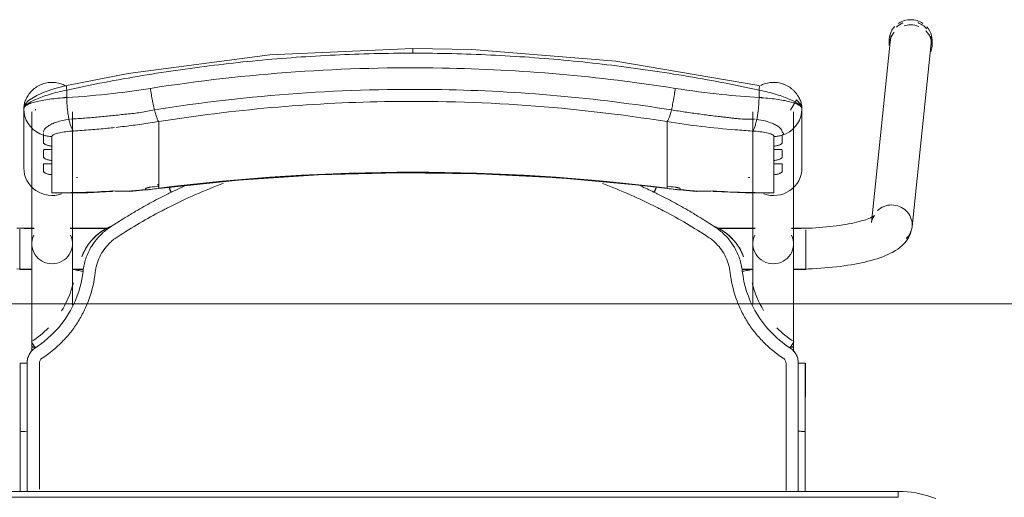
# Model space of a CAD drawing. Header units: metres. Extents: x 3 to 42.2, y -72.9 to -48.7.
# Tile 165 of 189: x 38.75 to 39.251, y -53.58 to -53.337. Entities that reach past the tile are written whole.
import ezdxf

# ---------------------------------------------------------------- set-up
doc = ezdxf.new("R2010")
doc.units = ezdxf.units.M
doc.layers.add('G-ANNO-SYMB', color=7, linetype='Continuous', lineweight=9)
doc.layers.add('I-FURN', color=7, linetype='Continuous', lineweight=18)

# ---------------------------------------------------------------- blocks, each defined once
blk = doc.blocks.new('ConjuntoParaAlunoTamanho6 - CJA06_ConjuntoParaAlunoTamanho6-V9-1PAV')
at = {"layer": 'I-FURN', "color": 253, "true_color": 0xaaaaaa}
for p, q in [((0.24321, 0.29526), (0.23354, 0.20182)), ((0.24254, 0.29456), (0.24254, 0.29197)), ((0.25413, 0.19969), (0.2638, 0.29312)), ((0.2643, 0.29197), (0.2643, 0.29456)), ((-0.1979, 0.25969), (-0.1979, 0.22964)), ((-0.19734, 0.2558), (-0.19665, 0.25395)), ((-0.19385, 0.25812), (-0.19385, 0.19097)), ((-0.19207, 0.25896), (-0.19202, 0.25906)), ((-0.19202, 0.25906), (-0.19192, 0.25949)), ((-0.17315, 0.19097), (-0.17315, 0.25812)), ((0.17315, 0.25812), (0.17315, 0.19097)), ((0.19385, 0.19097), (0.19385, 0.25812)), ((0.19685, 0.25395), (0.19754, 0.2558)), ((0.1981, 0.22964), (0.1981, 0.25969)), ((-0.19665, 0.25395), (-0.1957, 0.25221)), ((-0.1957, 0.25221), (-0.19451, 0.25062)), ((-0.17493, 0.25435), (-0.17437, 0.25441)), ((-0.12923, 0.2438), (-0.12923, 0.25317)), ((0.12943, 0.2438), (0.12943, 0.25317)), ((0.17457, 0.25441), (0.17513, 0.25435)), ((0.19471, 0.25062), (0.1959, 0.25221)), ((0.1959, 0.25221), (0.19685, 0.25395)), ((-0.18366, 0.24073), (-0.18366, 0.23904)), ((-0.12923, 0.24214), (-0.12923, 0.2438)), ((-0.12923, 0.24214), (-0.12923, 0.23653)), ((0.12943, 0.24214), (0.12943, 0.2438)), ((0.12943, 0.24214), (0.12943, 0.23653)), ((0.18386, 0.23904), (0.18386, 0.24073)), ((-0.12923, 0.23653), (-0.12923, 0.23486)), ((0.12943, 0.23653), (0.12943, 0.23486)), ((-0.18366, 0.23345), (-0.18366, 0.23176)), ((-0.12923, 0.23486), (-0.12923, 0.22925)), ((0.12943, 0.23486), (0.12943, 0.22925)), ((0.18386, 0.23176), (0.18386, 0.23345)), ((-0.18366, 0.22617), (-0.18366, 0.21701)), ((-0.12923, 0.22925), (-0.12923, 0.22759)), ((-0.12923, 0.22759), (-0.12923, 0.22197)), ((0.12943, 0.22759), (0.12943, 0.22925)), ((0.12943, 0.22759), (0.12943, 0.22197)), ((0.18386, 0.21701), (0.18386, 0.22617)), ((-0.17103, 0.22478), (-0.17056, 0.22479)), ((-0.12923, 0.22197), (-0.12923, 0.22031)), ((0.12943, 0.22031), (0.12943, 0.22197)), ((-0.18366, 0.21701), (-0.1818, 0.21679)), ((-0.14414, 0.21757), (-0.12926, 0.21915)), ((-0.11598, 0.22048), (-0.1227, 0.21732)), ((0.12946, 0.21915), (0.14434, 0.21757)), ((0.17944, 0.21689), (0.18173, 0.21678)), ((-0.19271, 0.19894), (-0.2, 0.19894)), ((-0.2, 0.19844), (-0.2, 0.19411)), ((-0.19271, 0.19879), (-0.19385, 0.19879)), ((-0.19385, 0.19879), (-0.19385, 0.19845)), ((-0.19385, 0.19845), (-0.19385, 0.19764)), ((-0.15474, 0.19894), (-0.17429, 0.19894)), ((-0.15494, 0.19879), (-0.17429, 0.19879)), ((0.17429, 0.19894), (0.15474, 0.19894)), ((0.17429, 0.19879), (0.15494, 0.19879)), ((0.2, 0.19894), (0.19271, 0.19894)), ((0.19385, 0.19879), (0.19271, 0.19879)), ((0.19385, 0.19845), (0.19385, 0.19879)), ((0.19385, 0.19764), (0.19385, 0.19845)), ((0.2, 0.1938), (0.2, 0.19814)), ((-0.2, 0.19393), (-0.2, 0.18575)), ((-0.19385, 0.19367), (-0.19385, 0.1916)), ((0.19385, 0.1916), (0.19385, 0.19367)), ((0.2, 0.18573), (0.2, 0.19364)), ((-0.2, 0.18573), (-0.2, 0.17922)), ((-0.19385, 0.18688), (-0.19385, 0.18582)), ((-0.19385, 0.18371), (-0.19385, 0.18582)), ((0.19385, 0.18582), (0.19385, 0.18688)), ((0.19385, 0.18371), (0.19385, 0.18582)), ((0.2, 0.17794), (0.2, 0.1856)), ((-0.2, 0.17916), (-0.2, 0.17794)), ((-0.2, 0.17794), (-0.19377, 0.17794)), ((-0.19385, 0.17809), (-0.19385, 0.17951)), ((-0.17323, 0.17794), (-0.1676, 0.17794)), ((-0.17268, 0.17809), (-0.16757, 0.17809)), ((0.16757, 0.17809), (0.17268, 0.17809)), ((0.1676, 0.17794), (0.17323, 0.17794)), ((0.19377, 0.17794), (0.2, 0.17794)), ((0.19385, 0.17809), (0.19385, 0.17951)), ((-0.19385, 0.13857), (-0.19385, 0.13643)), ((0.19385, 0.13604), (0.19385, 0.13857)), ((-0.19983, 0.13021), (-0.19982, 0.0953)), ((0.19983, 0.13021), (0.19982, 0.0953)), ((-0.19982, 0.06488), (-0.19982, 0.0953)), ((-0.19982, 0.0953), (-0.19982, 0.09529)), ((-0.19623, 0.09556), (-0.19738, 0.09554)), ((0.19982, 0.06497), (0.19982, 0.0953)), ((0.247, 0.06497), (-0.247, 0.06497)), ((0.247, 0.06497), (-0.247, 0.06497)), ((0.247, 0.06497), (0.247, 0.06197))]:
    blk.add_line(p, q, dxfattribs=at)
at = {"layer": 'I-FURN', "color": 253, "true_color": 0xaaaaaa, "flags": 128}
for points in [[(0.0001, 0.2904), (-0.07267, 0.28721), (-0.14486, 0.2777), (-0.17603, 0.27161)], [(0.17623, 0.27161), (0.10331, 0.28398), (0.03018, 0.28985), (0.0001, 0.2904)], [(-0.17603, 0.27161), (-0.18218, 0.26997), (-0.18761, 0.26812), (-0.19131, 0.26652), (-0.19557, 0.2639), (-0.19708, 0.26226), (-0.19765, 0.26113), (-0.1979, 0.25971)], [(-0.17607, 0.26928), (-0.17607, 0.26831), (-0.17607, 0.26734), (-0.17607, 0.26637), (-0.17607, 0.2654)], [(0.17627, 0.2654), (0.17627, 0.26637), (0.17627, 0.26734), (0.17627, 0.26831), (0.17627, 0.26928)], [(0.1981, 0.25971), (0.19792, 0.26092), (0.19739, 0.26208), (0.1954, 0.2642), (0.19227, 0.25896)], [(-0.1979, 0.24468), (-0.1979, 0.2522), (-0.1979, 0.25971)], [(-0.1979, 0.25969), (-0.19776, 0.25773), (-0.19734, 0.2558)], [(-0.1979, 0.25969), (-0.1979, 0.25218), (-0.1979, 0.24467), (-0.1979, 0.23715), (-0.1979, 0.22964)], [(0.19754, 0.2558), (0.19796, 0.25773), (0.1981, 0.25969)], [(0.1981, 0.25971), (0.1981, 0.2522), (0.1981, 0.24468)], [(0.1981, 0.22964), (0.1981, 0.23715), (0.1981, 0.24467), (0.1981, 0.25218), (0.1981, 0.25969)], [(-0.19451, 0.25062), (-0.19311, 0.2492), (-0.19152, 0.24799)], [(0.19172, 0.24799), (0.19331, 0.2492), (0.19471, 0.25062)], [(-0.19152, 0.24799), (-0.18977, 0.24701), (-0.1879, 0.24628)], [(-0.1879, 0.24243), (-0.1879, 0.24339), (-0.1879, 0.24435), (-0.1879, 0.24532), (-0.1879, 0.24628)], [(-0.18366, 0.24561), (-0.18366, 0.24439), (-0.18366, 0.24317), (-0.18366, 0.24195), (-0.18366, 0.24073)], [(0.18386, 0.24073), (0.18386, 0.24195), (0.18386, 0.24317), (0.18386, 0.24439), (0.18386, 0.24561)], [(0.1881, 0.24628), (0.18997, 0.24701), (0.19172, 0.24799)], [(0.1881, 0.24628), (0.1881, 0.24532), (0.1881, 0.24435), (0.1881, 0.24339), (0.1881, 0.24243)], [(-0.1879, 0.23515), (-0.1879, 0.23603), (-0.1879, 0.23692), (-0.1879, 0.2378), (-0.1879, 0.23868)], [(-0.18366, 0.23904), (-0.18366, 0.23764), (-0.18366, 0.23624), (-0.18366, 0.23485), (-0.18366, 0.23345)], [(0.18386, 0.23345), (0.18386, 0.23485), (0.18386, 0.23624), (0.18386, 0.23764), (0.18386, 0.23904)], [(0.1881, 0.23868), (0.1881, 0.2378), (0.1881, 0.23692), (0.1881, 0.23603), (0.1881, 0.23515)], [(-0.1879, 0.22787), (-0.1879, 0.22876), (-0.1879, 0.22964), (-0.1879, 0.23052), (-0.1879, 0.23141)], [(-0.18366, 0.23176), (-0.18366, 0.23036), (-0.18366, 0.22897), (-0.18366, 0.22757), (-0.18366, 0.22617)], [(0.18386, 0.22617), (0.18386, 0.22757), (0.18386, 0.22897), (0.18386, 0.23036), (0.18386, 0.23176)], [(0.1881, 0.23141), (0.1881, 0.23052), (0.1881, 0.22964), (0.1881, 0.22876), (0.1881, 0.22787)], [(-0.12926, 0.21915), (-0.08865, 0.22342), (-0.0479, 0.2261), (-0.00707, 0.22717), (0.03376, 0.22666), (0.07455, 0.22454), (0.11521, 0.22083), (0.12946, 0.21915)], [(-0.18111, 0.21677), (-0.16533, 0.21701), (-0.15331, 0.21761)], [(-0.1359, 0.2187), (-0.1359, 0.21878), (-0.1359, 0.21886), (-0.1359, 0.21893), (-0.1359, 0.21901)], [(-0.12923, 0.22031), (-0.12923, 0.22007), (-0.12923, 0.21984), (-0.12923, 0.21961), (-0.12923, 0.21937)], [(0.12943, 0.21937), (0.12943, 0.21961), (0.12943, 0.21984), (0.12943, 0.22007), (0.12943, 0.22031)], [(0.1361, 0.21901), (0.1361, 0.21893), (0.1361, 0.21886), (0.1361, 0.21878), (0.1361, 0.2187)], [(0.15351, 0.21761), (0.16928, 0.2169), (0.18131, 0.21677)], [(0.18173, 0.21678), (0.18279, 0.21686), (0.18386, 0.21701)], [(-0.20148, 0.19894), (-0.19961, 0.19888), (-0.19772, 0.19883), (-0.19583, 0.1988), (-0.19394, 0.19879), (-0.19385, 0.19879)], [(0.23507, 0.20536), (0.23501, 0.20531), (0.23482, 0.20518), (0.23451, 0.20499), (0.23408, 0.20476), (0.23355, 0.20449), (0.23291, 0.2042), (0.23217, 0.20389), (0.23133, 0.20358), (0.23041, 0.20326), (0.22941, 0.20294), (0.22832, 0.20262), (0.22717, 0.2023), (0.22594, 0.20199), (0.22464, 0.20169), (0.22328, 0.2014), (0.22186, 0.20112), (0.22039, 0.20086), (0.21886, 0.2006), (0.21729, 0.20036), (0.21567, 0.20014), (0.214, 0.19993), (0.2123, 0.19973), (0.21057, 0.19956), (0.2088, 0.1994), (0.207, 0.19926), (0.20518, 0.19913), (0.20334, 0.19903), (0.20148, 0.19894), (0.19961, 0.19888), (0.19772, 0.19883), (0.19583, 0.1988), (0.19394, 0.19879), (0.19385, 0.19879)], [(0.23354, 0.20182), (0.23373, 0.20287), (0.23403, 0.20376), (0.23437, 0.20445), (0.23469, 0.20492), (0.23492, 0.20521), (0.23505, 0.20534), (0.23507, 0.20536)], [(-0.20144, 0.17823), (-0.19935, 0.17816), (-0.19725, 0.17811), (-0.19515, 0.17809), (-0.19385, 0.17809)], [(0.25413, 0.19969), (0.25375, 0.19762), (0.25311, 0.19572), (0.25226, 0.19403), (0.25129, 0.19256), (0.25023, 0.19128), (0.24913, 0.19017), (0.24799, 0.18919), (0.24683, 0.18832), (0.24563, 0.18753), (0.24441, 0.18681), (0.24316, 0.18615), (0.24188, 0.18553), (0.24055, 0.18496), (0.23919, 0.18441), (0.23778, 0.1839), (0.23633, 0.18341), (0.23483, 0.18295), (0.2333, 0.18251), (0.23171, 0.1821), (0.23008, 0.1817), (0.22841, 0.18133), (0.2267, 0.18098), (0.22495, 0.18064), (0.22315, 0.18033), (0.22132, 0.18004), (0.21946, 0.17976), (0.21756, 0.17951), (0.21562, 0.17928), (0.21366, 0.17906), (0.21168, 0.17887), (0.20967, 0.1787), (0.20763, 0.17855), (0.20558, 0.17842), (0.20352, 0.17831), (0.20144, 0.17823), (0.19935, 0.17816), (0.19725, 0.17811), (0.19515, 0.17809), (0.19385, 0.17809)], [(-0.19385, 0.13857), (-0.19385, 0.14057), (-0.19385, 0.14257), (-0.19385, 0.14457), (-0.19385, 0.14656), (-0.19385, 0.14855), (-0.19385, 0.15053), (-0.19385, 0.15249), (-0.19385, 0.15444), (-0.19385, 0.15637), (-0.19385, 0.15827), (-0.19385, 0.16015), (-0.19385, 0.162), (-0.19385, 0.16382), (-0.19385, 0.1656), (-0.19385, 0.16735), (-0.19385, 0.16905), (-0.19385, 0.17071), (-0.19385, 0.17233), (-0.19385, 0.1739), (-0.19385, 0.17541), (-0.19385, 0.17687), (-0.19385, 0.17828), (-0.19385, 0.17963), (-0.19385, 0.18092), (-0.19385, 0.18215), (-0.19385, 0.18331), (-0.19385, 0.18441), (-0.19385, 0.18544), (-0.19385, 0.1864), (-0.19385, 0.18729), (-0.19385, 0.1881), (-0.19385, 0.18885), (-0.19385, 0.18951), (-0.19385, 0.19011), (-0.19385, 0.19062), (-0.19385, 0.19097)], [(-0.17315, 0.19097), (-0.17315, 0.19051), (-0.17315, 0.18998), (-0.17315, 0.18937), (-0.17315, 0.18869), (-0.17315, 0.18793), (-0.17315, 0.1871), (-0.17315, 0.18619), (-0.17315, 0.18522), (-0.17315, 0.18417), (-0.17315, 0.18306), (-0.17315, 0.18188), (-0.17315, 0.18064), (-0.17315, 0.17934), (-0.17315, 0.17798), (-0.17315, 0.17656), (-0.17315, 0.17508), (-0.17315, 0.17355), (-0.17315, 0.17198), (-0.17315, 0.17035), (-0.17315, 0.16868), (-0.17315, 0.16696), (-0.17315, 0.16521), (-0.17315, 0.16342), (-0.17315, 0.16159), (-0.17315, 0.15974)], [(0.17315, 0.16015), (0.17315, 0.162), (0.17315, 0.16382), (0.17315, 0.1656), (0.17315, 0.16735), (0.17315, 0.16905), (0.17315, 0.17071), (0.17315, 0.17233), (0.17315, 0.1739), (0.17315, 0.17541), (0.17315, 0.17687), (0.17315, 0.17828), (0.17315, 0.17963), (0.17315, 0.18092), (0.17315, 0.18215), (0.17315, 0.18331), (0.17315, 0.18441), (0.17315, 0.18544), (0.17315, 0.1864), (0.17315, 0.18729), (0.17315, 0.1881), (0.17315, 0.18885), (0.17315, 0.18951), (0.17315, 0.19011), (0.17315, 0.19062), (0.17315, 0.19097)], [(0.19385, 0.19097), (0.19385, 0.19051), (0.19385, 0.18998), (0.19385, 0.18937), (0.19385, 0.18869), (0.19385, 0.18793), (0.19385, 0.1871), (0.19385, 0.18619), (0.19385, 0.18522), (0.19385, 0.18417), (0.19385, 0.18306), (0.19385, 0.18188), (0.19385, 0.18064), (0.19385, 0.17934), (0.19385, 0.17798), (0.19385, 0.17656), (0.19385, 0.17508), (0.19385, 0.17355), (0.19385, 0.17198), (0.19385, 0.17035), (0.19385, 0.16868), (0.19385, 0.16696), (0.19385, 0.16521), (0.19385, 0.16342), (0.19385, 0.16159), (0.19385, 0.15974), (0.19385, 0.15785), (0.19385, 0.15594), (0.19385, 0.15401), (0.19385, 0.15206), (0.19385, 0.15009), (0.19385, 0.14811), (0.19385, 0.14612), (0.19385, 0.14413), (0.19385, 0.14213), (0.19385, 0.14013), (0.19385, 0.13857)], [(-0.16841, 0.18438), (-0.16841, 0.18437), (-0.16841, 0.18435), (-0.16841, 0.18434), (-0.16841, 0.18432)], [(0.16841, 0.18432), (0.16841, 0.18434), (0.16841, 0.18435), (0.16841, 0.18437), (0.16841, 0.18438)], [(-0.16774, 0.17706), (-0.16861, 0.17188), (-0.16997, 0.16679), (-0.17181, 0.16185), (-0.17415, 0.15713), (-0.17693, 0.15265), (-0.18013, 0.14846), (-0.18374, 0.14461), (-0.18771, 0.14113), (-0.19199, 0.13805)], [(-0.19623, 0.13025), (-0.19623, 0.12331), (-0.19623, 0.11637), (-0.19623, 0.10942), (-0.19623, 0.10249), (-0.19623, 0.09556)], [(0.19623, 0.13025), (0.19623, 0.12639), (0.19623, 0.12254), (0.19623, 0.11868), (0.19623, 0.11483), (0.19623, 0.11097), (0.19623, 0.10712), (0.19623, 0.10327), (0.19623, 0.09941), (0.19623, 0.09556)], [(-0.19738, 0.09554), (-0.19841, 0.0955), (-0.1992, 0.09544), (-0.19969, 0.09537), (-0.19982, 0.0953)], [(0.247, 0.06197), (0.1235, 0.06197), (0, 0.06197), (-0.1235, 0.06197), (-0.247, 0.06197)], [(-0.247, 0.06197), (-0.1235, 0.06197), (0, 0.06197), (0.1235, 0.06197), (0.247, 0.06197)], [(0.2662, 0.06136), (0.26421, 0.06209), (0.2622, 0.06274), (0.26015, 0.06331), (0.25809, 0.06379), (0.25601, 0.0642), (0.25391, 0.06451), (0.25181, 0.06475), (0.24969, 0.0649), (0.24757, 0.06496), (0.247, 0.06497)]]:
    blk.add_lwpolyline(points, dxfattribs=at)
at = {"layer": 'I-FURN', "color": 253, "true_color": 0xaaaaaa}
for centre, major_axis, ratio, start_param, end_param in [((0.25342, 0.29456), (0.01088, 0), 0.965926, 2.404321, 3.312013), ((0.25351, 0.29419), (-0.01029, 0.00107), 0.967158, 5.223081, 5.597593), ((0.25342, 0.29456), (0.01088, 0), 0.965926, 1.570796, 2.182166), ((0.25342, 0.29197), (0.01088, 0), 0.965926, 1.581694, 1.883969), ((0.25342, 0.29456), (-0.01088, 0), 0.965926, 4.098128, 4.712389), ((0.25342, 0.29197), (0.01088, 0), 0.965926, 1.176355, 1.570796), ((0.25351, 0.29419), (-0.01029, 0.00107), 0.967158, 3.921544, 4.46746), ((0.25342, 0.29456), (0.01088, 0), 0.965926, 6.052088, 6.985956), ((0.25342, 0.29197), (0.01088, 0), 0.965926, 2.446266, 3.141593), ((0.25351, 0.29419), (-0.01029, 0.00107), 0.967158, 6.102343, 6.382991), ((0.25342, 0.29197), (0.01088, 0), 0.965926, 5.959867, 7.062609), ((0.25351, 0.29419), (-0.01029, 0.00107), 0.967158, 3.141593, 3.502975), ((-0.1835, 0.22964), (-0.0144, 0), 0.978148, 0, 1.909658), ((0.0001, -0.77159), (1.0211, 0), 0.978148, 1.443771, 1.697822), ((0.0001, -0.77117), (1.0209, 0), 0.978148, 1.443771, 1.697822), ((0.1837, 0.22964), (0.0144, 0), 0.978148, 4.362105, 6.283185), ((-0.1305, 0.22908), (-0.00124, 0.00992), 0.026339, 2.463316, 2.789234), ((0.17947, 0.60128), (0.385, 0), 0.978148, 4.689765, 4.691852), ((-0.17927, 0.60336), (0.395, 0), 0.978148, 4.701279, 4.780293), ((-0.14501, 0.22754), (-0.00087, 0.00996), 0.018501, 2.957526, 3.350225), ((-0.17927, 0.60263), (0.395, 0), 0.978148, 4.801491, 4.822541), ((-0.17927, 0.60356), (0.395, 0), 0.978148, 4.828782, 4.839414), ((-0.17927, 0.60221), (0.3948, 0), 0.978148, 4.828842, 4.839414), ((0.17947, 0.60356), (0.395, 0), 0.978148, 4.585364, 4.595996), ((0.17947, 0.60221), (0.3948, 0), 0.978148, 4.585364, 4.595936), ((0.17947, 0.60263), (0.395, 0), 0.978148, 4.602237, 4.623287), ((0.14521, 0.22754), (0.00087, 0.00996), 0.018501, 2.93296, 3.325659), ((0.17947, 0.60336), (0.395, 0), 0.978148, 4.644485, 4.723499), ((0.24383, 0.20075), (-0.01029, 0.00107), 0.967158, 4.812195, 5.597593), ((0.24383, 0.20075), (-0.01029, 0.00107), 0.967158, 3.241398, 4.812195), ((0.24383, 0.20075), (-0.01029, 0.00107), 0.967158, 2.456, 3.241398), ((-0.1835, 0.19097), (0.01035, 0), 0.978148, 2.697115, 4.712389), ((-0.1835, 0.19097), (0.01035, 0), 0.978148, 4.712389, 6.727663), ((0.1835, 0.19097), (0.01035, 0), 0.978148, 2.697115, 4.712389), ((0.1835, 0.19097), (0.01035, 0), 0.978148, 4.712389, 6.727663), ((-0.1835, 0.13857), (0.01035, 0), 0.069756, 2.648425, 3.665191), ((0.1835, 0.13857), (0.01035, 0), 0.069756, 5.759587, 6.776353)]:
    blk.add_ellipse(centre, major_axis=major_axis, ratio=ratio, start_param=start_param, end_param=end_param, dxfattribs=at)
for points in [[(-0.05929, 0.28591), (-0.06588, 0.28544), (-0.07245, 0.28489), (-0.07901, 0.28427)], [(-0.03953, 0.28708), (-0.04612, 0.28677), (-0.05271, 0.28638), (-0.05929, 0.28591)], [(-0.01972, 0.28779), (-0.02633, 0.28763), (-0.03293, 0.2874), (-0.03953, 0.28708)], [(0.0001, 0.28802), (-0.00651, 0.28802), (-0.01312, 0.28795), (-0.01972, 0.28779)], [(0.0001, 0.29036), (0.0001, 0.29029), (0.0001, 0.29001), (0.0001, 0.28916), (0.0001, 0.28841), (0.0001, 0.28802)], [(0.01992, 0.28779), (0.01332, 0.28795), (0.00671, 0.28802), (0.0001, 0.28802)], [(0.0595, 0.28591), (0.04633, 0.28685), (0.03313, 0.28747), (0.01992, 0.28779)], [(-0.09864, 0.28217), (-0.10517, 0.28139), (-0.11169, 0.28054), (-0.11819, 0.27961)], [(-0.07901, 0.28427), (-0.08557, 0.28365), (-0.09211, 0.28295), (-0.09864, 0.28217)], [(0.11839, 0.27961), (0.11189, 0.28054), (0.10538, 0.28139), (0.09885, 0.28217)], [(-0.13762, 0.27661), (-0.14407, 0.27553), (-0.15051, 0.27438), (-0.15692, 0.27316)], [(-0.11819, 0.27961), (-0.12468, 0.27869), (-0.13116, 0.27768), (-0.13762, 0.27661)], [(0.13782, 0.27661), (0.13136, 0.27768), (0.12489, 0.27868), (0.11839, 0.27961)], [(0.15712, 0.27316), (0.15071, 0.27438), (0.14427, 0.27553), (0.13782, 0.27661)], [(-0.15692, 0.27316), (-0.16332, 0.27194), (-0.16971, 0.27065), (-0.17607, 0.26928)], [(0.17627, 0.26928), (0.16991, 0.27065), (0.16353, 0.27194), (0.15712, 0.27316)], [(0.17627, 0.26928), (0.17633, 0.26966), (0.17642, 0.27037), (0.17644, 0.2712), (0.17636, 0.27149), (0.1763, 0.27156)], [(-0.17609, 0.26577), (-0.1767, 0.26561), (-0.17731, 0.26545), (-0.17791, 0.26528)], [(-0.13346, 0.2701), (-0.13339, 0.26956), (-0.13324, 0.26848), (-0.133, 0.26684), (-0.13272, 0.2652), (-0.13242, 0.26359), (-0.13211, 0.26203), (-0.13178, 0.26053), (-0.13155, 0.25959), (-0.13144, 0.25914)], [(0.13164, 0.25914), (0.13175, 0.25959), (0.13198, 0.26053), (0.13231, 0.26203), (0.13262, 0.26359), (0.13292, 0.2652), (0.1332, 0.26684), (0.13344, 0.26848), (0.13359, 0.26956), (0.13366, 0.2701)], [(0.17811, 0.26528), (0.17751, 0.26545), (0.1769, 0.26561), (0.17629, 0.26577)], [(-0.17607, 0.2654), (-0.17914, 0.26523), (-0.18504, 0.2647), (-0.19219, 0.26337), (-0.19682, 0.26165), (-0.1979, 0.26035), (-0.1979, 0.25969)], [(-0.17607, 0.2654), (-0.17606, 0.26498), (-0.17604, 0.26413), (-0.17598, 0.26285), (-0.1759, 0.26156), (-0.17579, 0.26028), (-0.17566, 0.25902), (-0.17551, 0.25778), (-0.17533, 0.25659), (-0.17514, 0.25544), (-0.175, 0.25471), (-0.17493, 0.25435)], [(0.17513, 0.25435), (0.1752, 0.25471), (0.17534, 0.25544), (0.17553, 0.25659), (0.17571, 0.25778), (0.17586, 0.25902), (0.17599, 0.26028), (0.1761, 0.26156), (0.17618, 0.26285), (0.17624, 0.26413), (0.17626, 0.26498), (0.17627, 0.2654)], [(0.1981, 0.25969), (0.1981, 0.26035), (0.19703, 0.26165), (0.19239, 0.26338), (0.18523, 0.2647), (0.17934, 0.26523), (0.17627, 0.2654)], [(-0.12923, 0.25317), (-0.12932, 0.25327), (-0.1295, 0.25353), (-0.1298, 0.25409), (-0.13011, 0.25481), (-0.13044, 0.25568), (-0.13077, 0.2567), (-0.1311, 0.25786), (-0.13133, 0.2587), (-0.13144, 0.25914)], [(0.12943, 0.25317), (0.12952, 0.25327), (0.1297, 0.25353), (0.13, 0.25409), (0.13031, 0.25481), (0.13064, 0.25568), (0.13097, 0.2567), (0.1313, 0.25786), (0.13153, 0.2587), (0.13164, 0.25914)], [(-0.17493, 0.25435), (-0.17484, 0.25392), (-0.17465, 0.25308), (-0.17435, 0.25195), (-0.17403, 0.25093), (-0.17369, 0.25006), (-0.17335, 0.24934), (-0.173, 0.24877), (-0.17277, 0.2485), (-0.17265, 0.2484)], [(-0.14661, 0.25076), (-0.14806, 0.25058), (-0.14951, 0.25042), (-0.15095, 0.25026)], [(-0.14226, 0.2513), (-0.14371, 0.25111), (-0.14516, 0.25093), (-0.14661, 0.25076)], [(0.17285, 0.2484), (0.17297, 0.2485), (0.1732, 0.24877), (0.17355, 0.24934), (0.17389, 0.25006), (0.17423, 0.25093), (0.17455, 0.25195), (0.17485, 0.25308), (0.17504, 0.25392), (0.17513, 0.25435)], [(-0.1879, 0.24628), (-0.18756, 0.24617), (-0.18687, 0.24599), (-0.18581, 0.24578), (-0.18474, 0.24565), (-0.18402, 0.24561), (-0.18366, 0.24561)], [(-0.16398, 0.24902), (-0.16687, 0.24878), (-0.16977, 0.24858), (-0.17265, 0.2484)], [(-0.15964, 0.24939), (-0.16109, 0.24926), (-0.16254, 0.24913), (-0.16398, 0.24902)], [(-0.1553, 0.2498), (-0.15675, 0.24966), (-0.15819, 0.24952), (-0.15964, 0.24939)], [(-0.15176, 0.25017), (-0.15294, 0.25004), (-0.15412, 0.24992), (-0.1553, 0.2498)], [(0.18386, 0.24561), (0.18422, 0.24561), (0.18494, 0.24565), (0.18601, 0.24578), (0.18707, 0.24599), (0.18776, 0.24617), (0.1881, 0.24628)], [(-0.09625, 0.22184), (-0.10584, 0.21825), (-0.1152, 0.21414), (-0.12434, 0.2095)], [(0.12434, 0.2095), (0.11529, 0.21408), (0.10607, 0.21814), (0.09666, 0.22168)], [(0.11594, 0.2205), (0.11821, 0.21947), (0.12046, 0.21841), (0.1227, 0.21732)], [(-0.15397, 0.21772), (-0.15349, 0.21752), (-0.153, 0.21758), (-0.15247, 0.21788)], [(-0.15247, 0.21788), (-0.15113, 0.21782), (-0.1484, 0.21775), (-0.14556, 0.21776), (-0.14412, 0.21779)], [(-0.12436, 0.21651), (-0.12717, 0.21512), (-0.13276, 0.21224), (-0.13826, 0.20916), (-0.14098, 0.20758)], [(-0.13585, 0.2186), (-0.13587, 0.21862), (-0.13589, 0.21865), (-0.1359, 0.21868), (-0.1359, 0.2187)], [(-0.13517, 0.21946), (-0.13505, 0.2195), (-0.13479, 0.21957), (-0.13436, 0.21967), (-0.1339, 0.21974), (-0.13357, 0.21979), (-0.1334, 0.21981)], [(-0.1227, 0.21732), (-0.12297, 0.21719), (-0.12353, 0.21692), (-0.12408, 0.21665), (-0.12436, 0.21651)], [(-0.12395, 0.2198), (-0.12377, 0.21945), (-0.12336, 0.21866), (-0.12291, 0.21776), (-0.1227, 0.21732)], [(-0.12335, 0.21813), (-0.12356, 0.21856), (-0.12377, 0.21898), (-0.12395, 0.21936)], [(-0.12289, 0.21723), (-0.12304, 0.21753), (-0.12319, 0.21783), (-0.12334, 0.21813)], [(0.1227, 0.21732), (0.12291, 0.21776), (0.12336, 0.21866), (0.12377, 0.21945), (0.12395, 0.2198)], [(0.12436, 0.21651), (0.12408, 0.21665), (0.12353, 0.21692), (0.12297, 0.21719), (0.1227, 0.21732)], [(0.12334, 0.21813), (0.12319, 0.21783), (0.12304, 0.21753), (0.12289, 0.21723)], [(0.12395, 0.21936), (0.12377, 0.21898), (0.12356, 0.21856), (0.12335, 0.21813)], [(0.14098, 0.20758), (0.13826, 0.20916), (0.13276, 0.21224), (0.12717, 0.21512), (0.12436, 0.21651)], [(0.1336, 0.21981), (0.13377, 0.21979), (0.1341, 0.21974), (0.13456, 0.21967), (0.13499, 0.21957), (0.13525, 0.2195), (0.13537, 0.21946)], [(0.1361, 0.2187), (0.1361, 0.21868), (0.13609, 0.21865), (0.13607, 0.21862), (0.13605, 0.2186)], [(0.14432, 0.21779), (0.14576, 0.21776), (0.1486, 0.21775), (0.15133, 0.21782), (0.15267, 0.21788)], [(0.15267, 0.21788), (0.1532, 0.21758), (0.15369, 0.21752), (0.15417, 0.21772)], [(-0.12798, 0.20762), (-0.13157, 0.20574), (-0.13889, 0.20168), (-0.14651, 0.19698), (-0.1504, 0.19445)], [(-0.14098, 0.20758), (-0.14188, 0.20704), (-0.14368, 0.20597), (-0.14546, 0.20487), (-0.14635, 0.20432)], [(-0.12434, 0.2095), (-0.12494, 0.2092), (-0.12615, 0.20858), (-0.12737, 0.20794), (-0.12798, 0.20762)], [(0.12798, 0.20762), (0.12738, 0.20794), (0.12617, 0.20857), (0.12495, 0.20919), (0.12434, 0.2095)], [(0.1504, 0.19445), (0.14673, 0.19684), (0.13935, 0.20142), (0.13181, 0.20561), (0.12798, 0.20762)], [(0.14635, 0.20432), (0.14546, 0.20487), (0.14368, 0.20597), (0.14188, 0.20704), (0.14098, 0.20758)], [(-0.14638, 0.20431), (-0.14762, 0.20355), (-0.1501, 0.202), (-0.15256, 0.20043), (-0.15378, 0.19963)], [(0.15378, 0.19963), (0.15256, 0.20043), (0.1501, 0.202), (0.14762, 0.20355), (0.14638, 0.20431)], [(-0.16501, 0.19076), (-0.16447, 0.19151), (-0.16331, 0.19295), (-0.16135, 0.19493), (-0.15919, 0.19669), (-0.15764, 0.19771), (-0.15683, 0.19818)], [(-0.15378, 0.19963), (-0.1555, 0.19851), (-0.15869, 0.19594), (-0.16134, 0.1928), (-0.1625, 0.1911)], [(-0.1568, 0.1982), (-0.15576, 0.1988), (-0.15475, 0.1993), (-0.15376, 0.19971)], [(0.15863, 0.1971), (0.15703, 0.19822), (0.15531, 0.19916), (0.1535, 0.1999)], [(0.15374, 0.19972), (0.15472, 0.19931), (0.15575, 0.19881), (0.1568, 0.1982)], [(0.1625, 0.1911), (0.16134, 0.1928), (0.15869, 0.19594), (0.1555, 0.19851), (0.15378, 0.19963)], [(-0.1625, 0.1911), (-0.16271, 0.1908), (-0.16313, 0.19018), (-0.16352, 0.18955), (-0.16371, 0.18924)], [(-0.15448, 0.19112), (-0.15645, 0.18912), (-0.15969, 0.18452), (-0.16124, 0.17915), (-0.16156, 0.17636)], [(-0.1504, 0.19445), (-0.15113, 0.19396), (-0.15256, 0.19293), (-0.15386, 0.19174), (-0.15448, 0.19112)], [(0.15448, 0.19112), (0.15386, 0.19174), (0.15256, 0.19292), (0.15114, 0.19396), (0.1504, 0.19445)], [(0.16156, 0.17636), (0.16124, 0.17915), (0.15968, 0.18454), (0.15645, 0.18912), (0.15448, 0.19112)], [(0.16371, 0.18924), (0.16352, 0.18955), (0.16313, 0.19018), (0.16271, 0.1908), (0.1625, 0.1911)], [(0.16501, 0.19076), (0.16537, 0.19026), (0.16604, 0.18925), (0.16695, 0.18767), (0.16775, 0.18603), (0.1682, 0.1849), (0.16841, 0.18432)], [(-0.16371, 0.18924), (-0.16479, 0.18738), (-0.16656, 0.18343), (-0.1675, 0.1792), (-0.16774, 0.17706)], [(0.16774, 0.17706), (0.1675, 0.1792), (0.16656, 0.18343), (0.16479, 0.18738), (0.16371, 0.18924)], [(-0.16774, 0.17706), (-0.16823, 0.17712), (-0.16921, 0.17725), (-0.17046, 0.17746), (-0.17128, 0.17766), (-0.17147, 0.17776), (-0.17146, 0.1778)], [(0.17146, 0.1778), (0.17147, 0.17776), (0.17128, 0.17766), (0.17046, 0.17746), (0.16921, 0.17725), (0.16823, 0.17712), (0.16774, 0.17706)], [(0.1786, 0.15703), (0.17594, 0.16138), (0.17395, 0.16614), (0.1727, 0.17107)], [(-0.1854, 0.14823), (-0.18797, 0.14558), (-0.19084, 0.14321), (-0.19391, 0.14119)], [(0.19391, 0.14119), (0.19084, 0.14321), (0.18795, 0.1456), (0.18537, 0.14827)], [(-0.19391, 0.14119), (-0.19393, 0.14119), (-0.19385, 0.14103), (-0.19344, 0.14033), (-0.19278, 0.13928), (-0.19225, 0.13846), (-0.19199, 0.13805)], [(0.19199, 0.13805), (0.19225, 0.13846), (0.19278, 0.13928), (0.19344, 0.14033), (0.19385, 0.14103), (0.19393, 0.14119), (0.19391, 0.14119)], [(-0.19199, 0.13805), (-0.19265, 0.13762), (-0.19383, 0.13663), (-0.19519, 0.13473), (-0.19604, 0.13255), (-0.19622, 0.13104), (-0.19623, 0.13025)], [(0.19623, 0.13025), (0.19622, 0.13104), (0.19604, 0.13255), (0.19519, 0.13473), (0.19383, 0.13663), (0.19265, 0.13762), (0.19199, 0.13805)], [(-0.18863, 0.13277), (-0.18884, 0.13263), (-0.18922, 0.13231), (-0.18966, 0.1317), (-0.18994, 0.13099), (-0.19, 0.1305), (-0.19, 0.13025)], [(0.19, 0.13025), (0.19, 0.1305), (0.18994, 0.13099), (0.18966, 0.1317), (0.18922, 0.13231), (0.18884, 0.13263), (0.18863, 0.13277)], [(-0.19623, 0.13025), (-0.19672, 0.13025), (-0.1977, 0.13025), (-0.19891, 0.13024), (-0.19969, 0.13022), (-0.19984, 0.13021), (-0.19982, 0.1302)], [(-0.19982, 0.12147), (-0.19982, 0.12438), (-0.19982, 0.12729), (-0.19982, 0.1302)], [(-0.19982, 0.1302), (-0.19982, 0.12438), (-0.19982, 0.11273), (-0.19982, 0.1011), (-0.19982, 0.09529)], [(0.19, 0.09555), (0.19, 0.09868), (0.19, 0.10482), (0.19, 0.11314), (0.19, 0.12173), (0.19, 0.1274), (0.19, 0.13025)], [(0.19982, 0.1302), (0.19984, 0.13021), (0.19969, 0.13022), (0.19891, 0.13024), (0.1977, 0.13025), (0.19672, 0.13025), (0.19623, 0.13025)], [(0.19982, 0.1302), (0.19982, 0.12729), (0.19982, 0.12438), (0.19982, 0.12147)], [(0.19982, 0.09529), (0.19982, 0.1011), (0.19982, 0.11273), (0.19982, 0.12438), (0.19982, 0.1302)], [(-0.19982, 0.09528), (-0.19982, 0.1011), (-0.19982, 0.10691), (-0.19982, 0.11273)], [(0.19982, 0.11273), (0.19982, 0.10691), (0.19982, 0.1011), (0.19982, 0.09528)], [(-0.19982, 0.09529), (-0.19982, 0.08515), (-0.19982, 0.07502), (-0.19982, 0.06488)], [(0.19623, 0.09556), (0.19662, 0.09556), (0.19701, 0.09556), (0.19738, 0.09555)], [(0.19738, 0.09555), (0.19775, 0.09554), (0.1981, 0.09553), (0.19841, 0.09551)], [(0.19982, 0.0953), (0.19982, 0.0953), (0.19982, 0.09529), (0.19982, 0.09529)], [(0.19982, 0.06497), (0.19982, 0.07507), (0.19982, 0.08518), (0.19982, 0.09529)], [(-0.19982, 0.06488), (-0.19982, 0.06837), (-0.19982, 0.07185), (-0.19982, 0.07534)], [(0.19982, 0.07534), (0.19982, 0.07188), (0.19982, 0.06842), (0.19982, 0.06497)]]:
    blk.add_open_spline(points, degree=3, dxfattribs=at)
for points, knots in [([(0.09885, 0.28217), (0.09232, 0.28294), (0.07922, 0.28435), (0.06608, 0.28544), (0.0595, 0.28591)], [-0.5555556, -0.5555556, -0.5555556, -0.5555556, -0.4444444, -0.3333367, -0.3333367, -0.3333367, -0.3333367]), ([(-0.13346, 0.2701), (-0.0847, 0.2778), (0.00519, 0.28415), (0.09466, 0.27626), (0.13366, 0.2701)], [-1, -1, -1, -1, -0.444444, 0, 0, 0, 0]), ([(-0.1979, 0.25971), (-0.1979, 0.26019), (-0.19783, 0.26127), (-0.19747, 0.26287), (-0.19695, 0.2643), (-0.19642, 0.26543), (-0.19585, 0.26637), (-0.19534, 0.26711), (-0.19492, 0.26766), (-0.19447, 0.26819), (-0.19382, 0.2689), (-0.19291, 0.26975), (-0.1919, 0.27053), (-0.19105, 0.27107), (-0.1904, 0.27144), (-0.18973, 0.27177), (-0.18883, 0.27217), (-0.18719, 0.27275), (-0.18474, 0.2732), (-0.18174, 0.27315), (-0.17906, 0.27255), (-0.17745, 0.27187), (-0.17679, 0.27153)], [0, 0, 0, 0, 0.0625, 0.125, 0.15625, 0.1875, 0.21875, 0.234375, 0.25, 0.265625, 0.28125, 0.3125, 0.34375, 0.359375, 0.375, 0.390625, 0.40625, 0.4375, 0.5, 0.5625, 0.625, 0.6721865, 0.6721865, 0.6721865, 0.6721865]), ([(-0.1761, 0.27156), (-0.17616, 0.27149), (-0.17627, 0.27106), (-0.17619, 0.27003), (-0.17607, 0.26928)], [0.625, 0.625, 0.625, 0.625, 0.75, 1, 1, 1, 1]), ([(0.17699, 0.27153), (0.17765, 0.27187), (0.17927, 0.27255), (0.18196, 0.27315), (0.18496, 0.2732), (0.18741, 0.27274), (0.18905, 0.27216), (0.18996, 0.27176), (0.19062, 0.27143), (0.19127, 0.27106), (0.19212, 0.27051), (0.19313, 0.26973), (0.19423, 0.2687), (0.19516, 0.26763), (0.19594, 0.26656), (0.1966, 0.26547), (0.19712, 0.26439), (0.19752, 0.26334), (0.1978, 0.26234), (0.19804, 0.26108), (0.1981, 0.26023), (0.1981, 0.25971)], [0.3275759, 0.3275759, 0.3275759, 0.3275759, 0.375, 0.4375, 0.5, 0.5625, 0.59375, 0.609375, 0.625, 0.640625, 0.65625, 0.6875, 0.71875, 0.75, 0.78125, 0.8125, 0.84375, 0.875, 0.90625, 0.9375, 1, 1, 1, 1]), ([(-0.1979, 0.25971), (-0.1979, 0.26034), (-0.19688, 0.26187), (-0.19282, 0.26411), (-0.18865, 0.26578), (-0.18491, 0.26704), (-0.18064, 0.26823), (-0.1776, 0.26895), (-0.17607, 0.26928)], [0, 0, 0, 0, 0.25, 0.5, 0.625, 0.75, 0.875, 1, 1, 1, 1]), ([(-0.17607, 0.2654), (-0.1682, 0.2659), (-0.154, 0.26716), (-0.13977, 0.2691), (-0.13346, 0.2701)], [-1, -1, -1, -1, -0.444444, 0, 0, 0, 0]), ([(-0.13144, 0.25914), (-0.08343, 0.26683), (0.00512, 0.27318), (0.09323, 0.26529), (0.13164, 0.25914)], [-1, -1, -1, -1, -0.444444, 0, 0, 0, 0]), ([(0.13366, 0.2701), (0.14155, 0.26885), (0.15578, 0.26699), (0.16997, 0.2658), (0.17627, 0.2654)], [-1, -1, -1, -1, -0.444444, 0, 0, 0, 0]), ([(0.17627, 0.26928), (0.1778, 0.26895), (0.18084, 0.26823), (0.1851, 0.26704), (0.18885, 0.26578), (0.19302, 0.26411), (0.19708, 0.26187), (0.1981, 0.26034), (0.1981, 0.25971)], [0, 0, 0, 0, 0.125, 0.25, 0.375, 0.5, 0.75, 1, 1, 1, 1]), ([(-0.1965, 0.2622), (-0.19671, 0.26207), (-0.1971, 0.26176), (-0.19769, 0.26096), (-0.1979, 0.26021), (-0.1979, 0.25971)], [0.75, 0.75, 0.75, 0.75, 0.8125, 0.875, 1, 1, 1, 1]), ([(-0.19421, 0.2626), (-0.1945, 0.26266), (-0.19502, 0.2627), (-0.19554, 0.2626), (-0.19576, 0.26254)], [0.5473049, 0.5473049, 0.5473049, 0.5473049, 0.625, 0.6812684, 0.6812684, 0.6812684, 0.6812684]), ([(0.12943, 0.25317), (0.08224, 0.26075), (-0.00484, 0.26702), (-0.09148, 0.25924), (-0.12923, 0.25317)], [-1, -1, -1, -1, -0.444444, 0, 0, 0, 0]), ([(0.19589, 0.26257), (0.19565, 0.26263), (0.19534, 0.26268), (0.19503, 0.26268), (0.19497, 0.26268)], [0.31404085, 0.31404085, 0.31404085, 0.31404085, 0.375, 0.39159781, 0.39159781, 0.39159781, 0.39159781]), ([(0.1981, 0.25971), (0.1981, 0.26024), (0.19787, 0.26101), (0.19723, 0.26183), (0.19682, 0.26214), (0.1966, 0.26226)], [0, 0, 0, 0, 0.125, 0.1875, 0.25, 0.25, 0.25, 0.25]), ([(-0.17381, 0.25447), (-0.17147, 0.25462), (-0.16677, 0.25497), (-0.1597, 0.25557), (-0.1538, 0.25614), (-0.14908, 0.25663), (-0.14554, 0.25703), (-0.14198, 0.25739), (-0.13843, 0.25782), (-0.13492, 0.25842), (-0.13259, 0.25889), (-0.13144, 0.25914)], [0, 0, 0, 0, 0.166667, 0.333333, 0.5, 0.583333, 0.666667, 0.75, 0.833333, 0.916667, 1, 1, 1, 1]), ([(0.13164, 0.25914), (0.13399, 0.25877), (0.13871, 0.25805), (0.14577, 0.25706), (0.15166, 0.25629), (0.15577, 0.2558), (0.15812, 0.25552), (0.15988, 0.25532), (0.16163, 0.25511), (0.16339, 0.25489), (0.16514, 0.25469), (0.16691, 0.25455), (0.16868, 0.25447), (0.17104, 0.2544), (0.17282, 0.25442), (0.17401, 0.25447)], [0, 0, 0, 0, 0.166667, 0.333333, 0.5, 0.583333, 0.625, 0.666667, 0.708333, 0.75, 0.791667, 0.833333, 0.875, 0.916667, 1, 1, 1, 1]), ([(-0.1879, 0.24778), (-0.18791, 0.24829), (-0.1875, 0.24933), (-0.18588, 0.25077), (-0.184, 0.25182), (-0.1824, 0.2525), (-0.17978, 0.25344), (-0.17715, 0.25404), (-0.17493, 0.25435)], [0, 0, 0, 0, 0.2, 0.4, 0.55, 0.625, 0.7, 1, 1, 1, 1]), ([(-0.12923, 0.25317), (-0.13213, 0.25271), (-0.13647, 0.25207), (-0.14082, 0.25148), (-0.14226, 0.2513)], [-1, -1, -1, -1, -0.8, -0.7, -0.7, -0.7, -0.7]), ([(0.12943, 0.25317), (0.13522, 0.25225), (0.14681, 0.25064), (0.16129, 0.24919), (0.16997, 0.24858), (0.17285, 0.2484)], [0, 0, 0, 0, 0.4, 0.8, 1, 1, 1, 1]), ([(0.17513, 0.25435), (0.17661, 0.25414), (0.17948, 0.25358), (0.18284, 0.25246), (0.1849, 0.25145), (0.18608, 0.25069), (0.18754, 0.24953), (0.18812, 0.24854), (0.1881, 0.24778)], [0, 0, 0, 0, 0.2, 0.4, 0.55, 0.625, 0.7, 1, 1, 1, 1]), ([(-0.1879, 0.24628), (-0.1879, 0.24644), (-0.1879, 0.2467), (-0.1879, 0.247), (-0.1879, 0.2471)], [0, 0, 0, 0, 0.4, 0.6, 0.6, 0.6, 0.6]), ([(-0.17265, 0.2484), (-0.17333, 0.24836), (-0.17532, 0.24821), (-0.17777, 0.24791), (-0.17985, 0.24753), (-0.18163, 0.2471), (-0.18322, 0.24646), (-0.18366, 0.2459), (-0.18366, 0.24561)], [-1, -1, -1, -1, -0.888889, -0.666667, -0.555556, -0.444444, -0.222222, 0, 0, 0, 0]), ([(0.17285, 0.2484), (0.17555, 0.24823), (0.17966, 0.24775), (0.18317, 0.24668), (0.18386, 0.24597), (0.18386, 0.24561)], [0, 0, 0, 0, 0.444444, 0.722222, 1, 1, 1, 1]), ([(0.1881, 0.24778), (0.18821, 0.24772), (0.18836, 0.24763), (0.18849, 0.24751), (0.18856, 0.24744), (0.1886, 0.24738), (0.18864, 0.24733), (0.1887, 0.24726), (0.18876, 0.24718), (0.1888, 0.24708), (0.18879, 0.247), (0.18877, 0.24693), (0.18873, 0.24686), (0.18866, 0.24676), (0.1885, 0.24657), (0.18828, 0.2464), (0.1881, 0.24628)], [0, 0, 0, 0, 0.166667, 0.25, 0.291667, 0.333333, 0.375, 0.416667, 0.5, 0.583333, 0.625, 0.666667, 0.708333, 0.75, 0.833333, 1, 1, 1, 1]), ([(-0.18366, 0.24073), (-0.18428, 0.24075), (-0.18512, 0.24088), (-0.18609, 0.24117), (-0.18671, 0.24142), (-0.18723, 0.2417), (-0.18762, 0.24198), (-0.18784, 0.24222), (-0.1879, 0.24236), (-0.1879, 0.24243)], [0, 0, 0, 0, 0.25, 0.375, 0.5, 0.625, 0.75, 0.875, 1, 1, 1, 1]), ([(0.1881, 0.24243), (0.1881, 0.24236), (0.18804, 0.24222), (0.18782, 0.24198), (0.18743, 0.2417), (0.18691, 0.24142), (0.18629, 0.24117), (0.18532, 0.24088), (0.18448, 0.24075), (0.18386, 0.24073)], [0, 0, 0, 0, 0.125, 0.25, 0.375, 0.5, 0.625, 0.75, 1, 1, 1, 1]), ([(-0.1879, 0.23868), (-0.1879, 0.23875), (-0.18784, 0.23885), (-0.18762, 0.23896), (-0.18723, 0.23902), (-0.18671, 0.23904), (-0.18609, 0.23904), (-0.18512, 0.23903), (-0.18428, 0.23902), (-0.18366, 0.23904)], [0, 0, 0, 0, 0.125, 0.25, 0.375, 0.5, 0.625, 0.75, 1, 1, 1, 1]), ([(0.18386, 0.23904), (0.18448, 0.23902), (0.18532, 0.23903), (0.18629, 0.23904), (0.18691, 0.23904), (0.18743, 0.23902), (0.18782, 0.23896), (0.18804, 0.23885), (0.1881, 0.23875), (0.1881, 0.23868)], [0, 0, 0, 0, 0.25, 0.375, 0.5, 0.625, 0.75, 0.875, 1, 1, 1, 1]), ([(-0.18366, 0.23345), (-0.18428, 0.23348), (-0.18512, 0.2336), (-0.18609, 0.23389), (-0.18671, 0.23414), (-0.18723, 0.23442), (-0.18762, 0.2347), (-0.18784, 0.23494), (-0.1879, 0.23508), (-0.1879, 0.23515)], [0, 0, 0, 0, 0.25, 0.375, 0.5, 0.625, 0.75, 0.875, 1, 1, 1, 1]), ([(-0.1879, 0.23141), (-0.1879, 0.23147), (-0.18784, 0.23158), (-0.18762, 0.23168), (-0.18723, 0.23174), (-0.18671, 0.23176), (-0.18609, 0.23176), (-0.18512, 0.23175), (-0.18428, 0.23175), (-0.18366, 0.23176)], [0, 0, 0, 0, 0.125, 0.25, 0.375, 0.5, 0.625, 0.75, 1, 1, 1, 1]), ([(0.1881, 0.23515), (0.1881, 0.23508), (0.18804, 0.23494), (0.18782, 0.2347), (0.18743, 0.23442), (0.18691, 0.23414), (0.18629, 0.23389), (0.18532, 0.2336), (0.18448, 0.23348), (0.18386, 0.23345)], [0, 0, 0, 0, 0.125, 0.25, 0.375, 0.5, 0.625, 0.75, 1, 1, 1, 1]), ([(0.18386, 0.23176), (0.18448, 0.23175), (0.18532, 0.23175), (0.18629, 0.23176), (0.18691, 0.23176), (0.18743, 0.23174), (0.18782, 0.23168), (0.18804, 0.23158), (0.1881, 0.23147), (0.1881, 0.23141)], [0, 0, 0, 0, 0.25, 0.375, 0.5, 0.625, 0.75, 0.875, 1, 1, 1, 1]), ([(-0.18366, 0.22617), (-0.18428, 0.2262), (-0.18512, 0.22633), (-0.18609, 0.22661), (-0.18671, 0.22687), (-0.18723, 0.22714), (-0.18762, 0.22742), (-0.18784, 0.22767), (-0.1879, 0.22781), (-0.1879, 0.22787)], [0, 0, 0, 0, 0.25, 0.375, 0.5, 0.625, 0.75, 0.875, 1, 1, 1, 1]), ([(0.1881, 0.22787), (0.1881, 0.22781), (0.18804, 0.22767), (0.18782, 0.22742), (0.18743, 0.22714), (0.18691, 0.22687), (0.18629, 0.22661), (0.18532, 0.22633), (0.18448, 0.2262), (0.18386, 0.22617)], [0, 0, 0, 0, 0.125, 0.25, 0.375, 0.5, 0.625, 0.75, 1, 1, 1, 1]), ([(-0.1359, 0.21901), (-0.1359, 0.21905), (-0.13586, 0.21912), (-0.13573, 0.21923), (-0.13553, 0.21933), (-0.13538, 0.21939), (-0.13532, 0.21941)], [0, 0, 0, 0, 0.125, 0.25, 0.375, 0.4408919, 0.4408919, 0.4408919, 0.4408919]), ([(-0.1334, 0.21866), (-0.1337, 0.21862), (-0.13425, 0.21856), (-0.13488, 0.2185), (-0.13529, 0.21849), (-0.13555, 0.2185), (-0.13573, 0.21853), (-0.13582, 0.21857), (-0.13585, 0.2186)], [0, 0, 0, 0, 0.25, 0.5, 0.625, 0.75, 0.875, 1, 1, 1, 1]), ([(0.13605, 0.2186), (0.13602, 0.21857), (0.13593, 0.21853), (0.13575, 0.2185), (0.13549, 0.21849), (0.13508, 0.2185), (0.13445, 0.21856), (0.1339, 0.21862), (0.1336, 0.21866)], [0, 0, 0, 0, 0.125, 0.25, 0.375, 0.5, 0.75, 1, 1, 1, 1]), ([(0.13552, 0.21941), (0.13558, 0.21939), (0.13573, 0.21933), (0.13593, 0.21923), (0.13606, 0.21912), (0.1361, 0.21905), (0.1361, 0.21901)], [0.5591081, 0.5591081, 0.5591081, 0.5591081, 0.625, 0.75, 0.875, 1, 1, 1, 1]), ([(-0.15863, 0.1971), (-0.16081, 0.19558), (-0.16383, 0.19273), (-0.16686, 0.18807), (-0.16796, 0.18563), (-0.16841, 0.18438)], [0, 0, 0, 0, 0.5, 0.75, 1, 1, 1, 1]), ([(-0.1535, 0.1999), (-0.15406, 0.19967), (-0.15585, 0.19886), (-0.15753, 0.19787), (-0.15863, 0.1971)], [0.6367527, 0.6367527, 0.6367527, 0.6367527, 0.75, 1, 1, 1, 1]), ([(0.15683, 0.19818), (0.15764, 0.19771), (0.15919, 0.19669), (0.16207, 0.19434), (0.16393, 0.19226), (0.16501, 0.19076)], [0, 0, 0, 0, 0.25, 0.5, 1, 1, 1, 1]), ([(0.16841, 0.18438), (0.16796, 0.18563), (0.16686, 0.18807), (0.16383, 0.19273), (0.16081, 0.19558), (0.15863, 0.1971)], [0, 0, 0, 0, 0.25, 0.5, 1, 1, 1, 1]), ([(-0.16841, 0.18432), (-0.16799, 0.18547), (-0.16725, 0.18714), (-0.16604, 0.18925), (-0.16537, 0.19026), (-0.16501, 0.19076)], [0, 0, 0, 0, 0.5, 0.75, 1, 1, 1, 1]), ([(-0.16156, 0.17636), (-0.16208, 0.17191), (-0.16353, 0.16549), (-0.16692, 0.15729), (-0.1701, 0.15145), (-0.17391, 0.14602), (-0.17976, 0.13936), (-0.18487, 0.13521), (-0.18863, 0.13277)], [0, 0, 0, 0, 0.25, 0.375, 0.5, 0.625, 0.75, 1, 1, 1, 1]), ([(0.18863, 0.13277), (0.18486, 0.13521), (0.17974, 0.13937), (0.17389, 0.14605), (0.17007, 0.15149), (0.1669, 0.15732), (0.16353, 0.16552), (0.16208, 0.17192), (0.16156, 0.17636)], [0, 0, 0, 0, 0.25, 0.375, 0.5, 0.625, 0.75, 1, 1, 1, 1]), ([(0.16774, 0.17706), (0.16854, 0.1701), (0.17345, 0.15474), (0.18461, 0.14281), (0.19199, 0.13805)], [0, 0, 0, 0, 0.444444, 1, 1, 1, 1]), ([(-0.1727, 0.17107), (-0.17305, 0.16969), (-0.17451, 0.16476), (-0.17671, 0.16011), (-0.17864, 0.15696)], [0.1542845, 0.1542845, 0.1542845, 0.1542845, 0.25, 0.5, 0.5, 0.5, 0.5]), ([(-0.19, 0.13025), (-0.19, 0.12863), (-0.19, 0.12547), (-0.19, 0.12092), (-0.19, 0.1173), (-0.19, 0.1145), (-0.19, 0.11243), (-0.19, 0.11052), (-0.19, 0.10828), (-0.19, 0.10624), (-0.19, 0.10408), (-0.19, 0.10228), (-0.19, 0.10023), (-0.19, 0.09774), (-0.19, 0.09515), (-0.19, 0.09189), (-0.19, 0.08842), (-0.19, 0.08419), (-0.19, 0.08049), (-0.19, 0.07684), (-0.19, 0.07351), (-0.19, 0.07081), (-0.19, 0.0683), (-0.19, 0.06666), (-0.19, 0.06612)], [0, 0, 0, 0, 0.03125, 0.0625, 0.09375, 0.109375, 0.125, 0.140625, 0.15625, 0.1875, 0.203125, 0.21875, 0.234375, 0.25, 0.265625, 0.28125, 0.3125, 0.328125, 0.34375, 0.359375, 0.3671875, 0.375, 0.3828125, 0.3865101, 0.3865101, 0.3865101, 0.3865101]), ([(-0.19623, 0.06488), (-0.19623, 0.06802), (-0.19623, 0.0747), (-0.19623, 0.0849), (-0.19623, 0.09203), (-0.19623, 0.09556)], [0.8397159, 0.8397159, 0.8397159, 0.8397159, 0.8888889, 0.9444444, 1, 1, 1, 1]), ([(0.19, 0.06548), (0.19, 0.06617), (0.19, 0.06811), (0.19, 0.07088), (0.19, 0.07365), (0.19, 0.07618), (0.19, 0.07838), (0.19, 0.0801), (0.19, 0.08153), (0.19, 0.08284), (0.19, 0.08398), (0.19, 0.08486), (0.19, 0.08558), (0.19, 0.08626), (0.19, 0.0868), (0.19, 0.08716), (0.19, 0.08749), (0.19, 0.08795), (0.19, 0.08848), (0.19, 0.089), (0.19, 0.08963), (0.19, 0.09074), (0.19, 0.09261), (0.19, 0.0945), (0.19, 0.09555)], [0.4659091, 0.4659091, 0.4659091, 0.4659091, 0.4772727, 0.5, 0.5227273, 0.5454545, 0.5681818, 0.5909091, 0.6136364, 0.6363636, 0.6590909, 0.6818182, 0.7045455, 0.7272727, 0.75, 0.7727273, 0.7954545, 0.8181818, 0.8409091, 0.8636364, 0.8863636, 0.9090909, 0.9545455, 1, 1, 1, 1]), ([(0.19618, 0.06498), (0.19616, 0.06721), (0.1961, 0.07741), (0.19616, 0.08755), (0.19623, 0.09556)], [0.8400419, 0.8400419, 0.8400419, 0.8400419, 0.875, 1, 1, 1, 1]), ([(0.19841, 0.09551), (0.19872, 0.09549), (0.19926, 0.09545), (0.19973, 0.09538), (0.19982, 0.09532), (0.19982, 0.0953)], [0.4, 0.4, 0.4, 0.4, 0.6, 0.8, 0.9699288, 0.9699288, 0.9699288, 0.9699288])]:
    blk.add_open_spline(points, degree=3, knots=knots, dxfattribs=at)
blk = doc.blocks.new('4 GRE - ESCOLA DE CINEMA E AUDIOVISUAL CINE REX R07_rvt-1-1PAV')
at = {"layer": 'I-FURN', "color": 253, "lineweight": 18, "true_color": 0xaaaaaa}
blk.add_blockref('ConjuntoParaAlunoTamanho6 - CJA06_ConjuntoParaAlunoTamanho6-V9-1PAV', (38.95024, -53.64244), dxfattribs=at)

msp = doc.modelspace()

# ---------------------------------------------------------------- linework, layer by layer
at = {"layer": 'G-ANNO-SYMB'}
msp.add_line((4.11777, -53.48196), (40.77799, -53.48196), dxfattribs=at)

# ---------------------------------------------------------------- block references
at = {"lineweight": 5}
msp.add_blockref('4 GRE - ESCOLA DE CINEMA E AUDIOVISUAL CINE REX R07_rvt-1-1PAV', (0, 0), dxfattribs=at)

doc.saveas('drawing.dxf')
